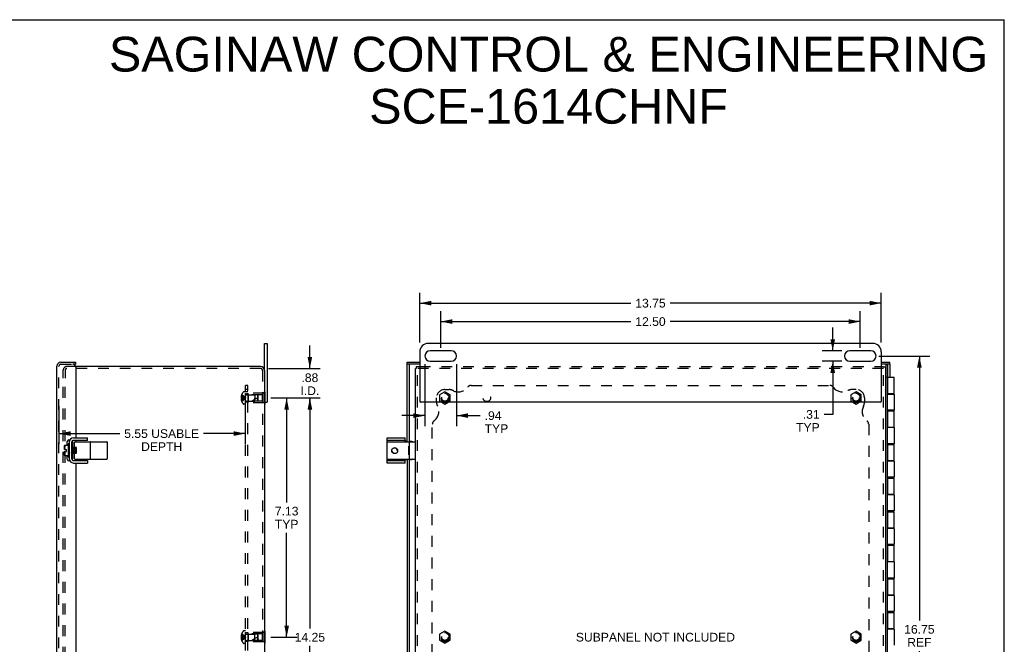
# Model space of a CAD drawing. Header units: inches. Extents: x 0 to 58.7, y 0 to 38.
# Tile 6 of 6: x 29.3 to 58.7, y 19.4 to 38. Entities that reach past the tile are written whole.
import ezdxf

# ---------------------------------------------------------------- set-up
doc = ezdxf.new("R2010")
doc.units = ezdxf.units.IN
doc.header["$LTSCALE"] = 3.22661
doc.header["$MEASUREMENT"] = 0
doc.linetypes.add('HIDDEN', pattern=[0.2, 0.1, -0.1])
doc.layers.get('0').update_dxf_attribs({"linetype": 'CONTINUOUS'})
for name, color, linetype in [('DEFAULT_2', 8, 'HIDDEN'), ('DIMENSIONS', 7, 'CONTINUOUS'), ('DOOR_ASSEMBLY', 7, 'CONTINUOUS'), ('SUBPANEL', 7, 'CONTINUOUS')]:
    doc.layers.add(name, color=color, linetype=linetype)
doc.styles.get("Standard").update_dxf_attribs({"font": 'arial.ttf'})
doc.dimstyles.new('DIMSTYLE_1', dxfattribs={"dimtxt": 0.258819, "dimasz": 0.345092, "dimexe": 0.09, "dimexo": 0.07, "dimgap": 0.0375, "dimtad": 0, "dimtih": 1, "dimtoh": 1, "dimzin": 4, "dimdsep": 46, "dimtxsty": 'Standard', "dimblk": '_FILLED', "dimblk1": '_FILLED', "dimblk2": '_FILLED', "dimcen": 0.09, "dimadec": 3, "dimazin": 1, "dimtfac": 1, "dimtdec": 3, "dimtofl": 0, "dimtmove": 0, "dimatfit": 3, "dimldrblk": '_FILLED', "dimfxl": 0, "dimtolj": 1, "dimtzin": 4, "dimarcsym": 0})

# ---------------------------------------------------------------- blocks, each defined once
blk = doc.blocks.new('_FILLED')
at = {"color": 0, "linetype": 'ByBlock'}
blk.add_solid([(0, 0), (-1, 0.2), (-1, -0.2)], dxfattribs=at)
blk = doc.blocks.new('*D3')
at = {"layer": 'DIMENSIONS', "color": 2, "linetype": 'Continuous'}
for p, q in [((30.503, 26.45), (30.503, 25.321)), ((36.053, 26.45), (36.053, 25.321)), ((30.503, 25.632), (32.319, 25.632)), ((36.053, 25.632), (34.805, 25.632))]:
    blk.add_line(p, q, dxfattribs=at)
at = {"layer": 'DIMENSIONS', "color": 2, "linetype": 'Continuous', "xscale": 0.3450920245, "yscale": 0.3450920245, "zscale": 0.3450920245, "rotation": 180}
blk.add_blockref('_FILLED', (30.503, 25.632), dxfattribs=at)
at = {"layer": 'DIMENSIONS', "color": 2, "linetype": 'Continuous', "xscale": 0.3450920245, "yscale": 0.3450920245, "zscale": 0.3450920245}
blk.add_blockref('_FILLED', (36.053, 25.632), dxfattribs=at)
at = {"layer": 'DIMENSIONS', "color": 2, "linetype": 'Continuous', "insert": (33.562, 25.761), "char_height": 0.25882, "width": 2.22738, "attachment_point": 2, "line_spacing_factor": 0.9}
blk.add_mtext('5.55 USABLE\\PDEPTH', dxfattribs=at)
blk = doc.blocks.new('*D5')
at = {"layer": 'DIMENSIONS', "color": 2, "linetype": 'Continuous'}
for p, q in [((41.875, 28.184), (41.875, 29.279)), ((54.375, 28.184), (54.375, 29.279)), ((41.875, 28.968), (47.544, 28.968)), ((54.375, 28.968), (48.707, 28.968))]:
    blk.add_line(p, q, dxfattribs=at)
at = {"layer": 'DIMENSIONS', "color": 2, "linetype": 'Continuous', "xscale": 0.3450920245, "yscale": 0.3450920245, "zscale": 0.3450920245, "rotation": 180}
blk.add_blockref('_FILLED', (41.875, 28.968), dxfattribs=at)
at = {"layer": 'DIMENSIONS', "color": 2, "linetype": 'Continuous', "xscale": 0.3450920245, "yscale": 0.3450920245, "zscale": 0.3450920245}
blk.add_blockref('_FILLED', (54.375, 28.968), dxfattribs=at)
at = {"layer": 'DIMENSIONS', "color": 2, "linetype": 'Continuous', "insert": (48.125, 29.098), "char_height": 0.2588, "width": 0.90442, "attachment_point": 2, "line_spacing_factor": 0.9}
blk.add_mtext('12.50', dxfattribs=at)
blk = doc.blocks.new('*D6')
at = {"layer": 'DIMENSIONS', "color": 2, "linetype": 'Continuous'}
for p, q in [((41.407, 27.7), (41.407, 25.856)), ((42.344, 27.7), (42.344, 25.856)), ((41.407, 26.167), (40.717, 26.167)), ((42.344, 26.167), (43.055, 26.167))]:
    blk.add_line(p, q, dxfattribs=at)
at = {"layer": 'DIMENSIONS', "color": 2, "linetype": 'Continuous', "xscale": 0.3450920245, "yscale": 0.3450920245, "zscale": 0.3450920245}
blk.add_blockref('_FILLED', (41.407, 26.167), dxfattribs=at)
at = {"layer": 'DIMENSIONS', "color": 2, "linetype": 'Continuous', "xscale": 0.3450920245, "yscale": 0.3450920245, "zscale": 0.3450920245, "rotation": 180}
blk.add_blockref('_FILLED', (42.344, 26.167), dxfattribs=at)
at = {"layer": 'DIMENSIONS', "color": 2, "linetype": 'Continuous', "insert": (43.185, 26.296), "char_height": 0.2588, "width": 0.70141, "attachment_point": 1, "line_spacing_factor": 0.9}
blk.add_mtext('.94\\PTYP', dxfattribs=at)
blk = doc.blocks.new('*D7')
at = {"layer": 'DIMENSIONS', "color": 2, "linetype": 'Continuous'}
for p, q in [((53.554, 28.098), (53.554, 28.788)), ((53.821, 28.098), (53.243, 28.098)), ((53.821, 27.786), (53.243, 27.786)), ((53.554, 27.786), (53.554, 26.203)), ((53.554, 26.203), (53.295, 26.203))]:
    blk.add_line(p, q, dxfattribs=at)
at = {"layer": 'DIMENSIONS', "color": 2, "linetype": 'Continuous', "xscale": 0.3450920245, "yscale": 0.3450920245, "zscale": 0.3450920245}
for p, rotation in [((53.554, 28.098), 270), ((53.554, 27.786), 90)]:
    blk.add_blockref('_FILLED', p, dxfattribs=dict(at, rotation=rotation))
at = {"layer": 'DIMENSIONS', "color": 2, "linetype": 'Continuous', "insert": (53.165, 26.332), "char_height": 0.2588, "width": 0.70141, "attachment_point": 3, "line_spacing_factor": 0.9}
blk.add_mtext('.31\\PTYP', dxfattribs=at)
blk = doc.blocks.new('*D8')
at = {"layer": 'DIMENSIONS', "color": 2, "linetype": 'Continuous'}
for p, q in [((41.25, 28.34), (41.25, 29.827)), ((55, 28.34), (55, 29.827)), ((41.25, 29.517), (47.544, 29.517)), ((55, 29.517), (48.707, 29.517))]:
    blk.add_line(p, q, dxfattribs=at)
at = {"layer": 'DIMENSIONS', "color": 2, "linetype": 'Continuous', "xscale": 0.3450920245, "yscale": 0.3450920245, "zscale": 0.3450920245, "rotation": 180}
blk.add_blockref('_FILLED', (41.25, 29.517), dxfattribs=at)
at = {"layer": 'DIMENSIONS', "color": 2, "linetype": 'Continuous', "xscale": 0.3450920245, "yscale": 0.3450920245, "zscale": 0.3450920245}
blk.add_blockref('_FILLED', (55, 29.517), dxfattribs=at)
at = {"layer": 'DIMENSIONS', "color": 2, "linetype": 'Continuous', "insert": (48.125, 29.646), "char_height": 0.2588, "width": 0.90442, "attachment_point": 2, "line_spacing_factor": 0.9}
blk.add_mtext('13.75', dxfattribs=at)
blk = doc.blocks.new('*D9')
at = {"layer": 'DIMENSIONS', "color": 2, "linetype": 'Continuous'}
for p, q in [((36.812, 26.692), (37.597, 26.692)), ((37.286, 26.692), (37.286, 23.58)), ((37.286, 19.567), (37.286, 22.674)), ((36.812, 19.567), (37.597, 19.567))]:
    blk.add_line(p, q, dxfattribs=at)
at = {"layer": 'DIMENSIONS', "color": 2, "linetype": 'Continuous', "xscale": 0.3450920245, "yscale": 0.3450920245, "zscale": 0.3450920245}
for p, rotation in [((37.286, 26.692), 90), ((37.286, 19.567), 270)]:
    blk.add_blockref('_FILLED', p, dxfattribs=dict(at, rotation=rotation))
at = {"layer": 'DIMENSIONS', "color": 2, "linetype": 'Continuous', "insert": (37.286, 23.451), "char_height": 0.2588, "width": 0.70333, "attachment_point": 2, "line_spacing_factor": 0.9}
blk.add_mtext('7.13\\PTYP', dxfattribs=at)
blk = doc.blocks.new('*D12')
at = {"layer": 'DIMENSIONS', "color": 2, "linetype": 'Continuous'}
for p, q in [((54.93, 27.942), (56.447, 27.942)), ((56.136, 27.942), (56.136, 20.061)), ((56.136, 11.192), (56.136, 19.155)), ((54.93, 11.192), (56.447, 11.192))]:
    blk.add_line(p, q, dxfattribs=at)
at = {"layer": 'DIMENSIONS', "color": 2, "linetype": 'Continuous', "xscale": 0.3450920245, "yscale": 0.3450920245, "zscale": 0.3450920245}
for p, rotation in [((56.136, 27.942), 90), ((56.136, 11.192), 270)]:
    blk.add_blockref('_FILLED', p, dxfattribs=dict(at, rotation=rotation))
at = {"layer": 'DIMENSIONS', "color": 2, "linetype": 'Continuous', "insert": (56.136, 19.931), "char_height": 0.2588, "width": 0.90442, "attachment_point": 2, "line_spacing_factor": 0.9}
blk.add_mtext('16.75\\PREF', dxfattribs=at)
blk = doc.blocks.new('*D13')
at = {"layer": 'DIMENSIONS', "color": 2, "linetype": 'Continuous'}
for p, q in [((36.812, 26.692), (38.289, 26.692)), ((37.978, 26.692), (37.978, 19.826)), ((37.978, 12.442), (37.978, 19.308)), ((36.812, 12.442), (38.289, 12.442))]:
    blk.add_line(p, q, dxfattribs=at)
at = {"layer": 'DIMENSIONS', "color": 2, "linetype": 'Continuous', "xscale": 0.3450920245, "yscale": 0.3450920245, "zscale": 0.3450920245}
for p, rotation in [((37.978, 26.692), 90), ((37.978, 12.442), 270)]:
    blk.add_blockref('_FILLED', p, dxfattribs=dict(at, rotation=rotation))
at = {"layer": 'DIMENSIONS', "color": 2, "linetype": 'Continuous', "insert": (37.978, 19.696), "char_height": 0.2588, "width": 0.90442, "attachment_point": 2, "line_spacing_factor": 0.9}
blk.add_mtext('14.25', dxfattribs=at)
blk = doc.blocks.new('*D16')
at = {"layer": 'DIMENSIONS', "color": 2, "linetype": 'Continuous'}
for p, q in [((37.978, 27.57), (37.978, 28.26)), ((36.75, 27.57), (38.289, 27.57)), ((36.875, 26.692), (38.289, 26.692)), ((37.978, 26.692), (37.978, 26.347)), ((37.978, 26.347), (37.978, 26.648)), ((37.978, 26.648), (37.978, 26.002))]:
    blk.add_line(p, q, dxfattribs=at)
at = {"layer": 'DIMENSIONS', "color": 2, "linetype": 'Continuous', "xscale": 0.3450920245, "yscale": 0.3450920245, "zscale": 0.3450920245}
for p, rotation in [((37.978, 27.57), 270), ((37.978, 26.692), 90)]:
    blk.add_blockref('_FILLED', p, dxfattribs=dict(at, rotation=rotation))
at = {"layer": 'DIMENSIONS', "color": 2, "linetype": 'Continuous', "insert": (37.978, 27.425), "char_height": 0.2588, "width": 0.56093, "attachment_point": 2, "line_spacing_factor": 0.9}
blk.add_mtext('.88\\PI.D.', dxfattribs=at)

msp = doc.modelspace()

# ---------------------------------------------------------------- linework, layer by layer
at = {"color": 7, "linetype": 'Continuous'}
for p, q in [((0, 37.96), (58.666, 37.96)), ((58.666, 0), (58.666, 37.96)), ((36.628, 27.51), (36.628, 28.317)), ((36.628, 28.317), (36.703, 28.317)), ((41.147, 27.63), (41.147, 27.57)), ((55.065, 27.63), (55.065, 27.608)), ((55.125, 27.608), (55.065, 27.608)), ((41.125, 27.57), (41.147, 27.57)), ((36.628, 26.567), (36.703, 26.567)), ((36.633, 26.512), (36.628, 26.512)), ((36.633, 26.567), (36.633, 26.512)), ((41.905, 26.567), (42, 26.512)), ((42, 26.512), (42.096, 26.567)), ((54.155, 26.567), (54.25, 26.512)), ((54.25, 26.512), (54.346, 26.567)), ((30.669, 25.162), (30.669, 25.274)), ((30.672, 25.286), (30.779, 25.286)), ((30.779, 25.318), (30.779, 24.942)), ((30.789, 25.328), (30.793, 25.328)), ((30.803, 25.401), (30.806, 25.401)), ((30.878, 25.37), (30.878, 24.89)), ((30.891, 25.401), (30.886, 25.401)), ((31.349, 25.43), (30.938, 25.43)), ((30.97, 25.221), (30.97, 25.38)), ((30.98, 25.39), (31.931, 25.39)), ((31.349, 25.43), (31.349, 25.505)), ((31.441, 24.88), (31.441, 25.38)), ((31.941, 25.38), (31.941, 24.88)), ((40.282, 24.755), (40.282, 25.505)), ((40.813, 25.43), (40.282, 25.43)), ((40.292, 25.39), (41.115, 25.39)), ((40.813, 25.39), (40.813, 25.505)), ((40.875, 25.401), (40.813, 25.401)), ((40.93, 25.002), (40.93, 25.258)), ((40.93, 25.258), (40.935, 25.258)), ((40.935, 25.401), (41.011, 25.401)), ((40.935, 25.38), (40.935, 24.88)), ((40.951, 25.401), (40.951, 25.39)), ((30.669, 25.162), (30.73, 25.162)), ((30.669, 24.985), (30.669, 25.098)), ((30.669, 25.098), (30.73, 25.098)), ((30.779, 24.973), (30.672, 24.973)), ((30.73, 25.098), (30.73, 25.162)), ((30.882, 25.223), (30.878, 25.22)), ((30.878, 25.048), (30.882, 25.051)), ((30.882, 25.224), (30.882, 25.223)), ((30.882, 25.223), (30.882, 25.224)), ((30.882, 25.052), (30.903, 25.036)), ((30.904, 25.207), (30.883, 25.223)), ((30.903, 25.036), (30.902, 25.037)), ((30.924, 25.223), (30.903, 25.208)), ((30.903, 25.036), (30.903, 25.036)), ((30.903, 25.036), (30.903, 25.036)), ((30.904, 25.036), (30.924, 25.051)), ((30.915, 25.118), (30.913, 25.141)), ((30.924, 25.223), (30.924, 25.224)), ((30.924, 25.224), (30.924, 25.224)), ((30.924, 25.052), (30.945, 25.036)), ((30.925, 25.223), (30.925, 25.221)), ((30.946, 25.207), (30.925, 25.223)), ((30.945, 25.036), (30.944, 25.037)), ((30.966, 25.223), (30.945, 25.208)), ((30.945, 25.036), (30.945, 25.036)), ((30.945, 25.036), (30.945, 25.036)), ((30.946, 25.036), (30.966, 25.051)), ((30.957, 25.116), (30.954, 25.147)), ((30.966, 25.224), (30.966, 25.223)), ((30.966, 25.223), (30.966, 25.224)), ((30.966, 25.052), (30.966, 25.051)), ((30.966, 25.051), (30.976, 25.044)), ((30.974, 25.217), (30.967, 25.223)), ((30.969, 25.212), (30.969, 25.216)), ((30.97, 24.88), (30.97, 25.045)), ((30.974, 25.045), (30.97, 25.045)), ((31.03, 25.214), (30.979, 25.214)), ((30.987, 25.208), (30.98, 25.214)), ((31.03, 25.045), (30.98, 25.045)), ((30.984, 25.045), (30.983, 25.048)), ((30.984, 25.045), (30.984, 25.048)), ((30.995, 25.214), (30.987, 25.208)), ((30.988, 25.207), (30.987, 25.208)), ((30.999, 25.115), (30.996, 25.145)), ((31, 25.045), (31.008, 25.051)), ((31.008, 25.052), (31.008, 25.051)), ((31.008, 25.051), (31.016, 25.045)), ((31.029, 25.208), (31.021, 25.214)), ((31.026, 25.045), (31.025, 25.048)), ((31.026, 25.045), (31.026, 25.048)), ((31.03, 25.208), (31.029, 25.208)), ((31.03, 25.207), (31.029, 25.208)), ((31.03, 25.045), (31.03, 25.214)), ((40.93, 25.002), (40.935, 25.002)), ((30.789, 24.932), (30.793, 24.932)), ((30.803, 24.858), (30.806, 24.858)), ((30.886, 24.858), (30.891, 24.858)), ((30.938, 24.83), (31.349, 24.83)), ((30.98, 24.87), (31.931, 24.87)), ((31.349, 24.83), (31.349, 24.755)), ((40.282, 24.83), (40.813, 24.83)), ((40.292, 24.87), (41.115, 24.87)), ((40.813, 24.755), (40.813, 24.87)), ((40.813, 24.858), (40.875, 24.858)), ((40.935, 24.858), (41.011, 24.858)), ((40.951, 24.87), (40.951, 24.858)), ((36.633, 19.747), (36.628, 19.747)), ((36.633, 19.657), (36.628, 19.657)), ((36.633, 19.747), (36.633, 19.387)), ((42, 19.747), (41.844, 19.657)), ((41.844, 19.657), (41.844, 19.477)), ((42.156, 19.657), (42, 19.747)), ((42.156, 19.477), (42.156, 19.657)), ((54.25, 19.747), (54.094, 19.657)), ((54.094, 19.657), (54.094, 19.477)), ((54.406, 19.657), (54.25, 19.747)), ((54.406, 19.477), (54.406, 19.657)), ((36.633, 19.477), (36.628, 19.477)), ((36.633, 19.387), (36.628, 19.387)), ((41.844, 19.477), (42, 19.387)), ((42, 19.387), (42.156, 19.477)), ((54.094, 19.477), (54.25, 19.387)), ((54.25, 19.387), (54.406, 19.477))]:
    msp.add_line(p, q, dxfattribs=at)
at = {"color": 3, "linetype": 'Continuous'}
for p, q in [((36.703, 28.317), (36.703, 26.567)), ((54.75, 28.317), (41.5, 28.317)), ((41.25, 28.067), (41.25, 26.587)), ((42.188, 28.098), (41.563, 28.098)), ((54.688, 28.098), (54.063, 28.098)), ((55, 28.067), (55, 26.587)), ((36.508, 27.63), (31, 27.63)), ((41.147, 27.63), (41.25, 27.63)), ((41.563, 27.786), (42.188, 27.786)), ((54.063, 27.786), (54.688, 27.786)), ((55, 27.63), (55.065, 27.63)), ((55.125, 27.608), (55.125, 11.565)), ((36.628, 27.51), (36.628, 11.625)), ((41.125, 11.565), (41.125, 27.57)), ((54.98, 26.567), (41.27, 26.567)), ((30.803, 25.401), (30.803, 24.858)), ((30.938, 25.505), (31.349, 25.505)), ((40.282, 25.505), (40.813, 25.505)), ((30.938, 24.755), (31.349, 24.755)), ((40.813, 24.755), (40.282, 24.755))]:
    msp.add_line(p, q, dxfattribs=at)
at = {"color": 7, "linetype": 'Continuous'}
for points in [[(30.689, 25.281), (30.686, 25.277), (30.684, 25.273), (30.682, 25.269), (30.68, 25.265), (30.678, 25.26), (30.677, 25.254), (30.675, 25.249), (30.674, 25.242), (30.673, 25.236), (30.673, 25.229), (30.672, 25.222), (30.672, 25.215), (30.672, 25.208), (30.672, 25.201), (30.672, 25.194), (30.673, 25.187), (30.673, 25.18), (30.674, 25.173), (30.675, 25.167), (30.677, 25.162)], [(30.689, 25.281), (30.689, 25.282), (30.69, 25.283), (30.69, 25.283), (30.69, 25.284), (30.69, 25.285), (30.69, 25.285), (30.69, 25.286), (30.69, 25.286), (30.689, 25.286), (30.689, 25.286)], [(30.897, 25.399), (30.894, 25.4), (30.891, 25.401)], [(30.907, 25.39), (30.906, 25.392), (30.904, 25.395), (30.9, 25.397), (30.897, 25.399)], [(30.98, 25.214), (30.979, 25.214), (30.978, 25.214), (30.977, 25.214), (30.977, 25.215), (30.976, 25.216), (30.975, 25.216), (30.975, 25.217), (30.974, 25.218), (30.974, 25.219), (30.973, 25.22), (30.973, 25.221), (30.972, 25.222), (30.972, 25.223), (30.971, 25.224), (30.971, 25.226), (30.971, 25.227), (30.97, 25.228), (30.97, 25.23), (30.97, 25.231), (30.97, 25.233), (30.97, 25.234), (30.97, 25.236)], [(41.003, 25.39), (41.001, 25.392), (40.996, 25.395), (40.99, 25.397), (40.985, 25.399), (40.979, 25.4), (40.973, 25.401)], [(30.677, 25.098), (30.676, 25.093), (30.675, 25.089), (30.674, 25.085), (30.674, 25.081), (30.673, 25.077), (30.673, 25.073), (30.672, 25.069), (30.672, 25.064), (30.672, 25.06), (30.672, 25.056), (30.672, 25.051), (30.672, 25.047), (30.672, 25.042), (30.672, 25.038), (30.672, 25.033), (30.673, 25.029), (30.673, 25.024), (30.674, 25.02), (30.674, 25.015), (30.675, 25.011), (30.676, 25.007), (30.677, 25.002), (30.679, 24.998), (30.68, 24.994), (30.682, 24.99), (30.684, 24.986), (30.686, 24.982), (30.689, 24.978)], [(30.689, 24.978), (30.689, 24.977), (30.69, 24.976), (30.69, 24.976), (30.69, 24.975), (30.69, 24.974), (30.69, 24.974), (30.69, 24.974), (30.69, 24.973), (30.689, 24.973), (30.689, 24.973)], [(30.882, 25.052), (30.881, 25.053), (30.88, 25.054), (30.88, 25.057), (30.879, 25.06), (30.878, 25.063), (30.878, 25.068), (30.878, 25.069)], [(30.883, 25.223), (30.883, 25.223), (30.882, 25.224)], [(30.883, 25.221), (30.883, 25.223), (30.882, 25.223)], [(30.891, 25.152), (30.891, 25.161), (30.89, 25.169), (30.889, 25.177), (30.889, 25.184), (30.888, 25.191), (30.887, 25.197), (30.887, 25.203), (30.886, 25.208), (30.886, 25.212), (30.885, 25.216), (30.884, 25.219), (30.884, 25.221), (30.883, 25.223), (30.883, 25.223)], [(30.891, 25.152), (30.89, 25.161), (30.89, 25.169), (30.889, 25.177), (30.888, 25.184), (30.888, 25.191), (30.887, 25.197), (30.887, 25.203), (30.886, 25.208), (30.885, 25.212), (30.885, 25.216), (30.884, 25.219), (30.883, 25.221)], [(30.894, 25.109), (30.893, 25.127), (30.892, 25.135), (30.891, 25.152)], [(30.894, 25.109), (30.893, 25.127), (30.892, 25.135), (30.891, 25.152)], [(30.899, 25.048), (30.899, 25.053), (30.898, 25.058), (30.898, 25.064), (30.897, 25.071), (30.896, 25.078), (30.896, 25.085), (30.895, 25.093), (30.895, 25.101), (30.894, 25.109)], [(30.9, 25.048), (30.899, 25.053), (30.899, 25.058), (30.898, 25.064), (30.897, 25.071), (30.897, 25.078), (30.896, 25.085), (30.895, 25.093), (30.895, 25.101), (30.894, 25.109)], [(30.903, 25.036), (30.902, 25.037), (30.901, 25.038), (30.901, 25.041), (30.9, 25.044), (30.899, 25.048)], [(30.902, 25.037), (30.902, 25.039), (30.901, 25.041), (30.9, 25.044), (30.9, 25.048)], [(30.904, 25.036), (30.903, 25.036), (30.903, 25.036)], [(30.913, 25.141), (30.912, 25.149), (30.911, 25.156), (30.911, 25.163), (30.91, 25.17), (30.909, 25.176), (30.909, 25.182), (30.908, 25.188), (30.907, 25.192), (30.907, 25.197), (30.906, 25.2), (30.905, 25.203), (30.905, 25.205), (30.904, 25.207), (30.904, 25.207)], [(30.924, 25.052), (30.923, 25.052), (30.923, 25.054), (30.922, 25.056), (30.921, 25.059), (30.921, 25.063), (30.92, 25.067), (30.919, 25.072), (30.919, 25.077), (30.918, 25.083), (30.917, 25.089), (30.917, 25.096), (30.916, 25.103), (30.915, 25.111), (30.915, 25.118)], [(30.925, 25.223), (30.925, 25.223), (30.924, 25.224)], [(30.924, 25.224), (30.924, 25.223), (30.925, 25.223)], [(30.933, 25.152), (30.933, 25.161), (30.932, 25.169), (30.931, 25.177), (30.931, 25.184), (30.93, 25.191), (30.929, 25.197), (30.929, 25.203), (30.928, 25.208), (30.928, 25.212), (30.927, 25.216), (30.926, 25.219), (30.926, 25.221), (30.925, 25.223), (30.925, 25.223)], [(30.925, 25.221), (30.926, 25.219), (30.927, 25.216), (30.927, 25.212), (30.928, 25.208), (30.929, 25.203), (30.929, 25.197), (30.93, 25.19), (30.93, 25.183), (30.931, 25.176), (30.932, 25.169), (30.932, 25.161), (30.933, 25.152)], [(30.933, 25.152), (30.934, 25.135), (30.936, 25.11)], [(30.936, 25.109), (30.935, 25.127), (30.934, 25.135), (30.933, 25.152)], [(30.936, 25.11), (30.937, 25.101), (30.937, 25.093), (30.938, 25.085), (30.938, 25.078), (30.939, 25.071), (30.94, 25.064), (30.94, 25.058), (30.941, 25.053), (30.941, 25.048)], [(30.942, 25.048), (30.941, 25.053), (30.941, 25.058), (30.94, 25.064), (30.939, 25.071), (30.939, 25.078), (30.938, 25.085), (30.937, 25.093), (30.937, 25.101), (30.936, 25.109)], [(30.941, 25.048), (30.942, 25.044), (30.943, 25.041), (30.943, 25.039), (30.944, 25.037), (30.944, 25.036), (30.945, 25.036)], [(30.944, 25.037), (30.944, 25.038), (30.943, 25.041), (30.942, 25.044), (30.942, 25.048)], [(30.946, 25.036), (30.946, 25.036), (30.945, 25.036)], [(30.954, 25.147), (30.953, 25.154), (30.953, 25.162), (30.952, 25.168), (30.952, 25.175), (30.951, 25.181), (30.95, 25.186), (30.95, 25.191), (30.949, 25.196), (30.948, 25.199), (30.948, 25.203), (30.947, 25.205), (30.946, 25.206), (30.946, 25.207)], [(30.966, 25.052), (30.965, 25.052), (30.965, 25.053), (30.964, 25.055), (30.963, 25.058), (30.963, 25.062), (30.962, 25.066), (30.961, 25.07), (30.961, 25.076), (30.96, 25.082), (30.959, 25.088), (30.959, 25.095), (30.958, 25.102), (30.957, 25.109), (30.957, 25.116)], [(30.967, 25.223), (30.967, 25.223), (30.966, 25.224)], [(30.967, 25.221), (30.967, 25.223), (30.966, 25.223)], [(30.975, 25.152), (30.975, 25.161), (30.974, 25.169), (30.973, 25.177), (30.973, 25.184), (30.972, 25.191), (30.971, 25.197), (30.971, 25.203), (30.97, 25.208), (30.97, 25.212), (30.969, 25.216), (30.968, 25.219), (30.968, 25.221), (30.967, 25.223), (30.967, 25.223)], [(30.969, 25.216), (30.968, 25.219), (30.967, 25.221)], [(30.975, 25.152), (30.974, 25.161), (30.974, 25.169), (30.973, 25.177), (30.972, 25.184), (30.972, 25.191), (30.971, 25.197), (30.971, 25.203), (30.97, 25.208), (30.969, 25.212)], [(30.97, 25.023), (30.97, 25.025), (30.97, 25.026), (30.97, 25.028), (30.97, 25.029), (30.97, 25.031), (30.971, 25.032), (30.971, 25.033), (30.971, 25.035), (30.972, 25.036), (30.972, 25.037), (30.973, 25.038), (30.973, 25.039), (30.974, 25.04), (30.974, 25.041), (30.975, 25.042), (30.975, 25.043), (30.976, 25.043), (30.977, 25.044), (30.977, 25.045), (30.978, 25.045), (30.979, 25.045), (30.98, 25.045)], [(30.978, 25.109), (30.977, 25.127), (30.976, 25.135), (30.975, 25.152)], [(30.978, 25.109), (30.977, 25.127), (30.976, 25.135), (30.975, 25.152)], [(30.983, 25.048), (30.983, 25.053), (30.982, 25.058), (30.982, 25.064), (30.981, 25.071), (30.98, 25.078), (30.98, 25.085), (30.979, 25.093), (30.979, 25.101), (30.978, 25.109)], [(30.984, 25.048), (30.983, 25.053), (30.983, 25.058), (30.982, 25.064), (30.981, 25.071), (30.981, 25.078), (30.98, 25.085), (30.979, 25.093), (30.979, 25.101), (30.978, 25.109)], [(30.996, 25.145), (30.996, 25.153), (30.995, 25.16), (30.994, 25.167), (30.994, 25.173), (30.993, 25.179), (30.992, 25.185), (30.992, 25.19), (30.991, 25.195), (30.99, 25.199), (30.99, 25.202), (30.989, 25.204), (30.988, 25.206), (30.988, 25.207), (30.988, 25.207)], [(31.008, 25.052), (31.007, 25.052), (31.007, 25.053), (31.006, 25.055), (31.006, 25.057), (31.005, 25.061), (31.004, 25.065), (31.004, 25.069), (31.003, 25.075), (31.002, 25.08), (31.002, 25.086), (31.001, 25.093), (31, 25.1), (31, 25.107), (30.999, 25.115)], [(31.017, 25.152), (31.016, 25.161), (31.016, 25.169), (31.015, 25.177), (31.014, 25.184), (31.014, 25.191), (31.013, 25.197), (31.013, 25.203), (31.012, 25.208), (31.011, 25.212), (31.011, 25.214)], [(31.017, 25.152), (31.017, 25.161), (31.016, 25.169), (31.015, 25.177), (31.015, 25.184), (31.014, 25.191), (31.013, 25.197), (31.013, 25.203), (31.012, 25.208), (31.012, 25.212), (31.011, 25.214)], [(31.02, 25.109), (31.019, 25.127), (31.018, 25.135), (31.017, 25.152)], [(31.02, 25.109), (31.019, 25.127), (31.018, 25.135), (31.017, 25.152)], [(31.025, 25.048), (31.025, 25.053), (31.024, 25.058), (31.024, 25.064), (31.023, 25.071), (31.022, 25.078), (31.022, 25.085), (31.021, 25.093), (31.021, 25.101), (31.02, 25.109)], [(31.026, 25.048), (31.025, 25.053), (31.025, 25.058), (31.024, 25.064), (31.023, 25.071), (31.023, 25.078), (31.022, 25.085), (31.021, 25.093), (31.021, 25.101), (31.02, 25.109)], [(40.542, 25.043), (40.534, 25.04), (40.525, 25.037), (40.516, 25.036), (40.507, 25.035), (40.498, 25.036), (40.489, 25.037), (40.48, 25.039), (40.472, 25.042), (40.464, 25.046), (40.456, 25.05), (40.449, 25.055), (40.443, 25.061), (40.437, 25.067), (40.431, 25.074), (40.427, 25.081), (40.423, 25.089), (40.42, 25.097), (40.418, 25.105), (40.416, 25.114), (40.416, 25.122), (40.416, 25.13), (40.417, 25.138), (40.419, 25.146), (40.421, 25.154), (40.425, 25.162), (40.429, 25.169), (40.434, 25.175), (40.439, 25.181), (40.445, 25.187), (40.451, 25.191), (40.458, 25.196), (40.465, 25.199)], [(40.416, 25.121), (40.417, 25.116), (40.419, 25.108), (40.422, 25.1), (40.425, 25.093), (40.429, 25.087), (40.434, 25.08), (40.44, 25.075), (40.445, 25.07), (40.452, 25.065), (40.458, 25.061), (40.465, 25.058), (40.472, 25.055), (40.48, 25.053), (40.487, 25.052), (40.495, 25.052)], [(40.468, 25.201), (40.475, 25.204), (40.483, 25.207), (40.49, 25.209), (40.498, 25.21), (40.506, 25.21), (40.514, 25.21), (40.522, 25.209), (40.53, 25.207), (40.538, 25.204), (40.546, 25.2), (40.553, 25.196), (40.559, 25.191), (40.565, 25.185), (40.571, 25.179), (40.576, 25.172), (40.58, 25.165), (40.584, 25.157), (40.587, 25.149), (40.589, 25.141), (40.59, 25.132), (40.59, 25.123), (40.59, 25.115), (40.589, 25.106), (40.587, 25.097), (40.584, 25.089), (40.58, 25.081), (40.575, 25.073), (40.57, 25.066), (40.564, 25.059), (40.557, 25.053), (40.55, 25.047), (40.542, 25.043)], [(40.495, 25.052), (40.502, 25.051), (40.51, 25.051), (40.517, 25.052), (40.525, 25.053), (40.528, 25.054)], [(30.891, 24.858), (30.894, 24.859), (30.897, 24.86)], [(30.897, 24.86), (30.9, 24.862), (30.904, 24.864), (30.906, 24.868), (30.907, 24.869)], [(40.973, 24.858), (40.979, 24.859), (40.985, 24.86), (40.99, 24.862), (40.996, 24.864), (41.001, 24.868), (41.003, 24.87)]]:
    msp.add_lwpolyline(points, dxfattribs=at)
at = {"color": 3, "linetype": 'Continuous'}
for points in [[(41.011, 25.401), (41.017, 25.4), (41.022, 25.399), (41.028, 25.397), (41.033, 25.395), (41.038, 25.392), (41.041, 25.39)], [(41.041, 24.87), (41.038, 24.868), (41.033, 24.864), (41.028, 24.862), (41.022, 24.86), (41.017, 24.859), (41.011, 24.858)]]:
    msp.add_lwpolyline(points, dxfattribs=at)
for centre, radius, start, end in [((41.5, 28.067), 0.25, 90, 180), ((54.75, 28.067), 0.25, 0, 90), ((41.563, 27.942), 0.156, 90, 270), ((42.188, 27.942), 0.156, 270, 90), ((54.063, 27.942), 0.156, 90, 270), ((54.688, 27.942), 0.156, 270, 90), ((36.508, 27.51), 0.12, 0, 90), ((41.27, 26.587), 0.02, 180, 270), ((54.98, 26.587), 0.02, 270, 360), ((30.938, 25.37), 0.135, 90, 180), ((30.938, 24.89), 0.135, 180, 270)]:
    msp.add_arc(centre, radius, start, end, dxfattribs=at)
at = {"color": 7, "linetype": 'Continuous'}
for centre, radius, start, end in [((30.719, 25.267), 0.0504, 157.6976, 171.9671), ((30.789, 25.318), 0.01, 90, 180.0001), ((30.793, 25.318), 0.01, 359.9999, 90), ((30.938, 25.37), 0.06, 90, 180), ((30.98, 25.38), 0.01, 90, 180), ((31.431, 25.38), 0.01, 0, 90), ((31.931, 25.38), 0.01, 0, 90), ((40.292, 25.38), 0.01, 90, 180), ((40.945, 25.38), 0.01, 90, 180), ((41.115, 25.38), 0.01, 0, 90), ((30.719, 24.992), 0.0504, 188.0329, 202.3024), ((30.789, 24.942), 0.01, 179.9999, 270), ((30.793, 24.942), 0.01, 270, 0.0001), ((40.5, 25.13), 0.078, 358.8848, 117.1429), ((30.938, 24.89), 0.06, 180, 270), ((30.98, 24.88), 0.01, 180, 270), ((31.431, 24.88), 0.01, 270, 360), ((31.931, 24.88), 0.01, 270, 360), ((40.292, 24.88), 0.01, 180, 270), ((40.945, 24.88), 0.01, 180, 270), ((41.115, 24.88), 0.01, 270, 360)]:
    msp.add_arc(centre, radius, start, end, dxfattribs=at)
at = {"layer": 'DEFAULT_2', "color": 8, "linetype": 'HIDDEN'}
for p, q in [((31, 27.63), (30.74, 27.63)), ((41.25, 27.63), (55, 27.63)), ((55.065, 11.565), (55.065, 27.608)), ((30.628, 27.28), (30.628, 27.518)), ((30.688, 27.518), (30.688, 27.28)), ((36.508, 27.57), (30.74, 27.57)), ((36.568, 27.51), (36.568, 11.625)), ((55.065, 27.57), (41.147, 27.57)), ((41.185, 11.565), (41.185, 27.57)), ((30.628, 11.855), (30.628, 27.28)), ((30.688, 11.855), (30.688, 27.28)), ((35.945, 26.727), (35.93, 26.727)), ((35.945, 26.761), (35.935, 26.761)), ((35.945, 26.708), (35.935, 26.708)), ((35.945, 26.791), (35.945, 26.792)), ((35.945, 26.791), (35.945, 26.79)), ((35.945, 26.79), (35.945, 26.708)), ((35.945, 26.707), (35.945, 26.708)), ((35.945, 26.708), (35.968, 26.705)), ((35.945, 26.705), (35.945, 26.707)), ((36.058, 26.879), (36.012, 26.879)), ((36.058, 26.506), (36.058, 26.879)), ((36.087, 26.786), (36.333, 26.786)), ((36.133, 26.832), (36.133, 26.552)), ((36.612, 26.832), (36.133, 26.832)), ((36.143, 26.787), (36.133, 26.797)), ((36.143, 26.787), (36.143, 26.597)), ((36.571, 26.787), (36.143, 26.787)), ((36.333, 26.786), (36.333, 26.692)), ((36.423, 26.777), (36.333, 26.786)), ((36.423, 26.607), (36.423, 26.777)), ((36.433, 26.766), (36.423, 26.777)), ((36.433, 26.618), (36.433, 26.766)), ((36.571, 26.597), (36.571, 26.787)), ((36.612, 26.872), (36.612, 26.512)), ((36.633, 26.872), (36.612, 26.872)), ((36.633, 26.782), (36.612, 26.782)), ((36.633, 26.872), (36.633, 26.567)), ((42, 26.872), (41.844, 26.782)), ((41.844, 26.782), (41.844, 26.602)), ((42.156, 26.782), (42, 26.872)), ((42.156, 26.602), (42.156, 26.782)), ((54.25, 26.872), (54.094, 26.782)), ((54.094, 26.782), (54.094, 26.602)), ((54.406, 26.782), (54.25, 26.872)), ((54.406, 26.602), (54.406, 26.782)), ((35.945, 26.657), (35.93, 26.657)), ((35.945, 26.677), (35.935, 26.677)), ((35.945, 26.624), (35.935, 26.624)), ((35.945, 26.677), (35.945, 26.679)), ((35.945, 26.677), (35.968, 26.679)), ((35.945, 26.677), (35.945, 26.594)), ((35.945, 26.677), (35.945, 26.677)), ((35.945, 26.594), (35.945, 26.593)), ((35.945, 26.593), (35.945, 26.593)), ((35.967, 26.679), (35.989, 26.681)), ((35.989, 26.681), (36.01, 26.683)), ((36.01, 26.683), (36.03, 26.686)), ((36.058, 26.506), (36.012, 26.506)), ((36.087, 26.598), (36.333, 26.598)), ((36.143, 26.597), (36.133, 26.587)), ((36.612, 26.552), (36.133, 26.552)), ((36.571, 26.597), (36.143, 26.597)), ((36.333, 26.598), (36.333, 26.692)), ((36.423, 26.607), (36.333, 26.598)), ((36.433, 26.618), (36.423, 26.607)), ((36.633, 26.602), (36.612, 26.602)), ((36.628, 26.512), (36.612, 26.512)), ((41.844, 26.602), (41.905, 26.567)), ((42.096, 26.567), (42.156, 26.602)), ((54.094, 26.602), (54.155, 26.567)), ((54.346, 26.567), (54.406, 26.602)), ((35.945, 19.666), (35.945, 19.667)), ((35.945, 19.666), (35.945, 19.665)), ((35.945, 19.665), (35.945, 19.583)), ((36.058, 19.754), (36.012, 19.754)), ((36.058, 19.381), (36.058, 19.754)), ((36.087, 19.661), (36.333, 19.661)), ((36.612, 19.707), (36.133, 19.707)), ((36.133, 19.707), (36.133, 19.427)), ((36.143, 19.662), (36.133, 19.672)), ((36.571, 19.662), (36.143, 19.662)), ((36.143, 19.662), (36.143, 19.472)), ((36.423, 19.652), (36.333, 19.661)), ((36.333, 19.473), (36.333, 19.661)), ((36.571, 19.472), (36.571, 19.662)), ((36.628, 19.747), (36.612, 19.747)), ((36.612, 19.747), (36.612, 19.387)), ((36.628, 19.657), (36.612, 19.657)), ((35.945, 19.602), (35.93, 19.602)), ((35.945, 19.532), (35.93, 19.532)), ((35.945, 19.636), (35.935, 19.636)), ((35.945, 19.583), (35.935, 19.583)), ((35.945, 19.552), (35.935, 19.552)), ((35.945, 19.499), (35.935, 19.499)), ((35.945, 19.582), (35.945, 19.583)), ((35.945, 19.583), (35.968, 19.58)), ((35.945, 19.567), (35.945, 19.564)), ((35.945, 19.552), (35.968, 19.554)), ((35.945, 19.552), (35.945, 19.552)), ((35.945, 19.552), (35.945, 19.469)), ((35.945, 19.469), (35.945, 19.468)), ((35.945, 19.468), (35.945, 19.468)), ((35.967, 19.554), (35.989, 19.556)), ((35.989, 19.556), (36.01, 19.558)), ((36.01, 19.558), (36.03, 19.561)), ((36.058, 19.381), (36.012, 19.381)), ((36.087, 19.473), (36.333, 19.473)), ((36.143, 19.472), (36.133, 19.462)), ((36.612, 19.427), (36.133, 19.427)), ((36.571, 19.472), (36.143, 19.472)), ((36.423, 19.482), (36.333, 19.473)), ((36.433, 19.641), (36.423, 19.652)), ((36.423, 19.482), (36.423, 19.652)), ((36.433, 19.493), (36.423, 19.482)), ((36.433, 19.493), (36.433, 19.641)), ((36.628, 19.477), (36.612, 19.477)), ((36.628, 19.387), (36.612, 19.387))]:
    msp.add_line(p, q, dxfattribs=at)
for points in [[(35.935, 26.761), (35.934, 26.756), (35.933, 26.752), (35.932, 26.748), (35.932, 26.744), (35.931, 26.739), (35.931, 26.735), (35.93, 26.731), (35.93, 26.727)], [(35.93, 26.727), (35.93, 26.725), (35.931, 26.722), (35.931, 26.72), (35.932, 26.718), (35.932, 26.715), (35.933, 26.713), (35.934, 26.71), (35.935, 26.708)], [(35.945, 26.791), (35.968, 26.778), (35.989, 26.763), (36.01, 26.747), (36.03, 26.73), (36.05, 26.711), (36.069, 26.692)], [(35.945, 26.761), (35.967, 26.751), (35.989, 26.741), (36.01, 26.73), (36.03, 26.718), (36.05, 26.705), (36.069, 26.692)], [(35.945, 26.727), (35.967, 26.722), (35.989, 26.717), (36.01, 26.711), (36.03, 26.705), (36.05, 26.699), (36.069, 26.692)], [(35.945, 26.707), (35.945, 26.705), (35.945, 26.702), (35.945, 26.7), (35.945, 26.697), (35.945, 26.695), (35.945, 26.692)], [(35.945, 26.697), (35.945, 26.7), (35.945, 26.702)], [(35.967, 26.705), (35.989, 26.703), (36.01, 26.701), (36.03, 26.698), (36.05, 26.695), (36.069, 26.692)], [(35.989, 26.703), (36.01, 26.701), (36.03, 26.698), (36.05, 26.695), (36.069, 26.692)], [(35.935, 26.677), (35.934, 26.674), (35.933, 26.671), (35.932, 26.669), (35.932, 26.667), (35.931, 26.664), (35.931, 26.662), (35.93, 26.659), (35.93, 26.657)], [(35.93, 26.657), (35.93, 26.653), (35.931, 26.649), (35.931, 26.645), (35.932, 26.64), (35.932, 26.636), (35.933, 26.632), (35.934, 26.628), (35.935, 26.624)], [(35.945, 26.624), (35.967, 26.633), (35.989, 26.643), (36.01, 26.654), (36.03, 26.666), (36.05, 26.679), (36.069, 26.692)], [(35.945, 26.593), (35.968, 26.606), (35.989, 26.621), (36.01, 26.637), (36.03, 26.654), (36.05, 26.673), (36.069, 26.692)], [(35.945, 26.692), (35.945, 26.689), (35.945, 26.687), (35.945, 26.684), (35.945, 26.682), (35.945, 26.679), (35.945, 26.677)], [(35.945, 26.657), (35.967, 26.662), (35.989, 26.667), (36.01, 26.673), (36.03, 26.679), (36.05, 26.685), (36.069, 26.692)], [(35.945, 26.682), (35.945, 26.684), (35.945, 26.687)], [(36.03, 26.686), (36.05, 26.689), (36.069, 26.692)], [(36.03, 26.686), (36.05, 26.689), (36.069, 26.692)], [(35.945, 19.666), (35.968, 19.653), (35.989, 19.638), (36.01, 19.622), (36.03, 19.605), (36.05, 19.586), (36.069, 19.567)], [(35.935, 19.636), (35.934, 19.631), (35.933, 19.627), (35.932, 19.623), (35.932, 19.619), (35.931, 19.614), (35.931, 19.61), (35.93, 19.606), (35.93, 19.602)], [(35.93, 19.602), (35.93, 19.6), (35.931, 19.597), (35.931, 19.595), (35.932, 19.593), (35.932, 19.59), (35.933, 19.588), (35.934, 19.585), (35.935, 19.583)], [(35.935, 19.552), (35.934, 19.549), (35.933, 19.546), (35.932, 19.544), (35.932, 19.542), (35.931, 19.539), (35.931, 19.537), (35.93, 19.534), (35.93, 19.532)], [(35.93, 19.532), (35.93, 19.528), (35.931, 19.524), (35.931, 19.52), (35.932, 19.515), (35.932, 19.511), (35.933, 19.507), (35.934, 19.503), (35.935, 19.499)], [(35.945, 19.636), (35.967, 19.626), (35.989, 19.616), (36.01, 19.605), (36.03, 19.593), (36.05, 19.58), (36.069, 19.567)], [(35.945, 19.602), (35.967, 19.597), (35.989, 19.592), (36.01, 19.586), (36.03, 19.58), (36.05, 19.574), (36.069, 19.567)], [(35.945, 19.582), (35.945, 19.58), (35.945, 19.577), (35.945, 19.575), (35.945, 19.572), (35.945, 19.57), (35.945, 19.567)], [(35.945, 19.532), (35.967, 19.537), (35.989, 19.542), (36.01, 19.548), (36.03, 19.554), (36.05, 19.56), (36.069, 19.567)], [(35.945, 19.499), (35.967, 19.508), (35.989, 19.518), (36.01, 19.529), (36.03, 19.541), (36.05, 19.554), (36.069, 19.567)], [(35.945, 19.468), (35.968, 19.481), (35.989, 19.496), (36.01, 19.512), (36.03, 19.529), (36.05, 19.548), (36.069, 19.567)], [(35.945, 19.552), (35.945, 19.554), (35.945, 19.557), (35.945, 19.559), (35.945, 19.562), (35.945, 19.564)], [(35.967, 19.58), (35.989, 19.578), (36.01, 19.576), (36.03, 19.573), (36.05, 19.57), (36.069, 19.567)], [(35.989, 19.578), (36.01, 19.576), (36.03, 19.573), (36.05, 19.57), (36.069, 19.567)], [(36.03, 19.561), (36.05, 19.564), (36.069, 19.567)], [(36.03, 19.561), (36.05, 19.564), (36.069, 19.567)]]:
    msp.add_lwpolyline(points, dxfattribs=at)
for centre, radius in [((42, 26.692), 0.14), ((42, 26.692), 0.105), ((42, 26.692), 0.095), ((54.25, 26.692), 0.14), ((54.25, 26.692), 0.105), ((54.25, 26.692), 0.095), ((42, 19.567), 0.14), ((42, 19.567), 0.105), ((42, 19.567), 0.095), ((54.25, 19.567), 0.14), ((54.25, 19.567), 0.105), ((54.25, 19.567), 0.095)]:
    msp.add_circle(centre, radius, dxfattribs=at)
for centre, radius, start, end in [((30.74, 27.518), 0.112, 90, 180), ((30.74, 27.518), 0.052, 90, 180), ((36.508, 27.51), 0.06, 0, 90), ((36.187, 26.692), 0.261, 157.9106, 164.8059), ((36.187, 26.692), 0.262, 136.4862, 157.6387), ((36.012, 26.859), 0.02, 90, 136.4862), ((36.087, 26.814), 0.0282, 180, 270), ((36.187, 26.692), 0.261, 195.1941, 202.0894), ((36.187, 26.692), 0.262, 202.3613, 223.5138), ((36.012, 26.526), 0.02, 223.5138, 270), ((36.087, 26.57), 0.0282, 90, 180), ((36.604, 26.147), 0.571, 107.3354, 127.8138), ((36.187, 19.567), 0.261, 157.9106, 164.8059), ((36.187, 19.567), 0.262, 136.4862, 157.6387), ((36.012, 19.734), 0.02, 90, 136.4862), ((36.087, 19.689), 0.0282, 180, 270), ((36.187, 19.567), 0.261, 195.1941, 202.0894), ((36.187, 19.567), 0.262, 202.3613, 223.5138), ((36.012, 19.401), 0.02, 223.5138, 270), ((36.087, 19.445), 0.0282, 90, 180), ((36.604, 19.022), 0.571, 107.3354, 127.8138)]:
    msp.add_arc(centre, radius, start, end, dxfattribs=at)
at = {"layer": 'DOOR_ASSEMBLY', "color": 3, "linetype": 'Continuous'}
for p, q in [((30.443, 11.492), (30.443, 27.643)), ((30.555, 27.755), (31.003, 27.755)), ((31.003, 27.605), (31.003, 25.505)), ((40.875, 27.755), (41.25, 27.755)), ((40.875, 25.39), (40.875, 27.695)), ((55, 27.755), (55.26, 27.755)), ((55.14, 27.687), (55.14, 27.317)), ((55.26, 27.695), (55.26, 27.317)), ((55.193, 26.825), (55.193, 27.312)), ((55.193, 27.312), (55.386, 27.312)), ((55.386, 26.825), (55.386, 27.312)), ((55.189, 26.809), (55.386, 26.809)), ((55.193, 26.825), (55.386, 26.825)), ((55.386, 26.809), (55.386, 26.329)), ((55.386, 26.329), (55.185, 26.329)), ((55.193, 26.305), (55.386, 26.305)), ((55.193, 25.825), (55.193, 26.305)), ((55.386, 25.825), (55.386, 26.305)), ((55.193, 25.825), (55.386, 25.825)), ((55.386, 25.809), (55.185, 25.809)), ((55.386, 25.809), (55.386, 25.329)), ((30.751, 25.286), (30.751, 25.392)), ((30.801, 25.442), (30.824, 25.442)), ((30.907, 25.392), (30.907, 25.211)), ((31.003, 25.43), (31.003, 25.39)), ((55.386, 25.329), (55.185, 25.329)), ((55.193, 25.305), (55.386, 25.305)), ((55.193, 24.825), (55.193, 25.305)), ((55.386, 24.825), (55.386, 25.305)), ((30.751, 24.867), (30.751, 24.973)), ((30.907, 25.038), (30.907, 24.867)), ((31.003, 25.048), (31.003, 25.045)), ((30.824, 24.817), (30.801, 24.817)), ((31.003, 24.87), (31.003, 24.83)), ((31.003, 24.755), (31.003, 14.38)), ((40.875, 24.87), (40.875, 14.265)), ((55.386, 24.809), (55.185, 24.809)), ((55.193, 24.825), (55.386, 24.825)), ((55.386, 24.809), (55.386, 24.329)), ((55.386, 24.329), (55.185, 24.329)), ((55.193, 24.305), (55.386, 24.305)), ((55.193, 23.825), (55.193, 24.305)), ((55.386, 23.825), (55.386, 24.305)), ((55.386, 23.809), (55.185, 23.809)), ((55.193, 23.825), (55.386, 23.825)), ((55.386, 23.809), (55.386, 23.329)), ((55.386, 23.329), (55.185, 23.329)), ((55.193, 23.305), (55.386, 23.305)), ((55.193, 22.825), (55.193, 23.305)), ((55.386, 22.825), (55.386, 23.305)), ((55.386, 22.809), (55.185, 22.809)), ((55.193, 22.825), (55.386, 22.825)), ((55.386, 22.809), (55.386, 22.329)), ((55.386, 22.329), (55.185, 22.329)), ((55.193, 22.305), (55.386, 22.305)), ((55.193, 21.825), (55.193, 22.305)), ((55.386, 21.825), (55.386, 22.305)), ((55.386, 21.809), (55.185, 21.809)), ((55.193, 21.825), (55.386, 21.825)), ((55.386, 21.809), (55.386, 21.329)), ((55.386, 21.329), (55.185, 21.329)), ((55.193, 21.305), (55.386, 21.305)), ((55.193, 20.825), (55.193, 21.305)), ((55.386, 20.825), (55.386, 21.305)), ((55.386, 20.809), (55.185, 20.809)), ((55.193, 20.825), (55.386, 20.825)), ((55.386, 20.809), (55.386, 20.329)), ((55.386, 20.329), (55.185, 20.329)), ((55.193, 20.305), (55.386, 20.305)), ((55.193, 19.825), (55.193, 20.305)), ((55.386, 19.825), (55.386, 20.305)), ((55.386, 19.809), (55.185, 19.809)), ((55.193, 19.825), (55.386, 19.825)), ((55.386, 19.809), (55.386, 19.329))]:
    msp.add_line(p, q, dxfattribs=at)
at = {"layer": 'DOOR_ASSEMBLY', "color": 8, "linetype": 'HIDDEN'}
for p, q in [((30.503, 11.492), (30.503, 27.643)), ((30.555, 27.695), (30.913, 27.695))]:
    msp.add_line(p, q, dxfattribs=at)
at = {"layer": 'DOOR_ASSEMBLY', "color": 7, "linetype": 'Continuous'}
for p, q in [((31.003, 27.695), (30.913, 27.695)), ((31.003, 27.695), (31.003, 27.755)), ((40.875, 27.695), (40.875, 27.755)), ((41.25, 27.695), (40.875, 27.695)), ((40.935, 27.695), (40.935, 25.39)), ((55.26, 27.695), (55, 27.695)), ((55.14, 27.687), (55.2, 27.687)), ((55.2, 27.317), (55.2, 27.695)), ((55.26, 27.695), (55.26, 27.755)), ((55.125, 27.317), (55.2, 27.317)), ((55.185, 11.817), (55.185, 27.317)), ((55.193, 27.312), (55.186, 27.312)), ((55.201, 27.312), (55.201, 27.317)), ((55.201, 27.317), (55.324, 27.317)), ((55.324, 27.312), (55.324, 27.317)), ((55.189, 26.945), (55.185, 26.945)), ((55.189, 26.689), (55.189, 26.945)), ((55.189, 26.825), (55.193, 26.825)), ((55.201, 26.809), (55.201, 26.825)), ((55.324, 26.809), (55.324, 26.825)), ((55.189, 26.689), (55.185, 26.689)), ((55.186, 26.305), (55.193, 26.305)), ((55.201, 26.305), (55.201, 26.329)), ((55.324, 26.305), (55.324, 26.329)), ((55.186, 25.825), (55.193, 25.825)), ((55.201, 25.809), (55.201, 25.825)), ((55.324, 25.809), (55.324, 25.825)), ((55.186, 25.305), (55.193, 25.305)), ((55.201, 25.305), (55.201, 25.329)), ((55.324, 25.305), (55.324, 25.329)), ((40.935, 24.87), (40.935, 14.265)), ((55.186, 24.825), (55.193, 24.825)), ((55.201, 24.809), (55.201, 24.825)), ((55.324, 24.809), (55.324, 24.825)), ((55.186, 24.305), (55.193, 24.305)), ((55.201, 24.305), (55.201, 24.329)), ((55.324, 24.305), (55.324, 24.329)), ((55.186, 23.825), (55.193, 23.825)), ((55.201, 23.809), (55.201, 23.825)), ((55.324, 23.809), (55.324, 23.825)), ((55.186, 23.305), (55.193, 23.305)), ((55.201, 23.305), (55.201, 23.329)), ((55.324, 23.305), (55.324, 23.329)), ((55.186, 22.825), (55.193, 22.825)), ((55.201, 22.809), (55.201, 22.825)), ((55.324, 22.809), (55.324, 22.825)), ((55.186, 22.305), (55.193, 22.305)), ((55.201, 22.305), (55.201, 22.329)), ((55.324, 22.305), (55.324, 22.329)), ((55.189, 22.112), (55.185, 22.112)), ((55.189, 21.856), (55.189, 22.112)), ((55.189, 21.856), (55.185, 21.856)), ((55.186, 21.825), (55.193, 21.825)), ((55.201, 21.809), (55.201, 21.825)), ((55.324, 21.809), (55.324, 21.825)), ((55.186, 21.305), (55.193, 21.305)), ((55.201, 21.305), (55.201, 21.329)), ((55.324, 21.305), (55.324, 21.329)), ((55.186, 20.825), (55.193, 20.825)), ((55.201, 20.809), (55.201, 20.825)), ((55.324, 20.809), (55.324, 20.825)), ((55.186, 20.305), (55.193, 20.305)), ((55.201, 20.305), (55.201, 20.329)), ((55.324, 20.305), (55.324, 20.329)), ((55.186, 19.825), (55.193, 19.825)), ((55.201, 19.809), (55.201, 19.825)), ((55.324, 19.809), (55.324, 19.825))]:
    msp.add_line(p, q, dxfattribs=at)
at = {"layer": 'DOOR_ASSEMBLY', "color": 3, "linetype": 'Continuous'}
for centre, radius, start, end in [((30.555, 27.643), 0.112, 90, 180), ((30.913, 27.605), 0.09, 0, 90), ((30.801, 25.392), 0.05, 90, 180), ((30.857, 25.392), 0.05, 0, 29.7283), ((30.801, 24.867), 0.05, 180, 270), ((30.857, 24.867), 0.05, 330.2717, 360)]:
    msp.add_arc(centre, radius, start, end, dxfattribs=at)
at = {"layer": 'DOOR_ASSEMBLY', "color": 8, "linetype": 'HIDDEN'}
msp.add_arc((30.555, 27.643), 0.052, 90, 180, dxfattribs=at)
at = {"layer": 'SUBPANEL', "color": 8, "linetype": 'HIDDEN'}
for p, q in [((36.058, 12.067), (36.058, 27.067)), ((36.133, 27.067), (36.058, 27.067)), ((36.133, 12.067), (36.133, 27.067)), ((42.783, 27.067), (53.468, 27.067)), ((36.133, 26.942), (36.058, 26.942)), ((36.133, 26.873), (36.058, 26.873)), ((36.133, 26.817), (36.058, 26.817)), ((36.133, 26.801), (36.058, 26.801)), ((42, 26.942), (42.125, 26.942)), ((54.25, 26.942), (54.125, 26.942)), ((36.133, 26.583), (36.058, 26.583)), ((36.133, 26.567), (36.058, 26.567)), ((41.75, 26.567), (41.75, 26.692)), ((54.5, 26.692), (54.5, 26.567)), ((41.625, 13.225), (41.625, 25.909)), ((54.625, 25.909), (54.625, 13.225)), ((36.133, 19.692), (36.058, 19.692)), ((36.133, 19.442), (36.058, 19.442))]:
    msp.add_line(p, q, dxfattribs=at)
for centre, radius in [((42, 26.692), 0.125), ((43.25, 26.692), 0.109), ((54.25, 26.692), 0.125), ((42, 19.567), 0.125), ((54.25, 19.567), 0.125)]:
    msp.add_circle(centre, radius, dxfattribs=at)
for centre, radius, start, end in [((42.403, 27.217), 0.344, 242.1089, 324.1013), ((42.783, 26.942), 0.125, 90, 144.1013), ((53.468, 26.942), 0.125, 35.8987, 90), ((53.848, 27.217), 0.344, 215.8987, 297.8911), ((42, 26.692), 0.25, 90, 180), ((42.125, 26.692), 0.25, 62.1089, 90), ((54.125, 26.692), 0.25, 90, 117.8911), ((54.25, 26.692), 0.25, 0, 90), ((41.475, 26.289), 0.344, 305.8987, 27.8911), ((42, 26.567), 0.25, 180, 207.8911), ((54.775, 26.289), 0.344, 152.1089, 234.1013), ((54.25, 26.567), 0.25, 332.1089, 360), ((41.75, 25.909), 0.125, 125.8987, 180), ((54.5, 25.909), 0.125, 0, 54.1013)]:
    msp.add_arc(centre, radius, start, end, dxfattribs=at)

# ---------------------------------------------------------------- texts
at = {"layer": 'DIMENSIONS', "color": 2, "linetype": 'Continuous', "attachment_point": 2, "line_spacing_factor": 0.9}
for s, insert, char_height, width in [('SAGINAW CONTROL & ENGINEERING\\PSCE-1614CHNF', (45.088, 37.451), 1.03528, 26.14746), ('SUBPANEL NOT INCLUDED', (48.272, 19.697), 0.25882, 4.73283)]:
    msp.add_mtext(s, dxfattribs=dict(at, insert=insert, char_height=char_height, width=width))

# ---------------------------------------------------------------- dimensions: what is measured, and where the dimension line sits
at = {"layer": 'DIMENSIONS', "color": 2, "linetype": 'Continuous'}
for base, p1, p2, angle, picture, middle in [((41.25, 29.517), (55, 28.27), (41.25, 28.27), 180, '*D8', (48.137, 29.515)), ((41.875, 28.968), (54.375, 28.114), (41.875, 28.114), 180, '*D5', (48.136, 28.967)), ((37.978, 12.442), (36.742, 26.692), (36.742, 12.442), 270, '*D13', (37.99, 19.566))]:
    dim = msp.add_linear_dim(base=base, p1=p1, p2=p2, angle=angle, dimstyle='DIMSTYLE_1', dxfattribs=at)
    dim.commit()
    dim.dimension.update_dxf_attribs({"geometry": picture, "text_midpoint": middle, "dimtype": 160})
for base, p1, p2, angle, text, picture, middle in [((53.554, 27.786), (53.173, 28.098), (53.173, 27.786), 270, '<>\\PTYP', '*D7', (52.815, 26.009)), ((37.978, 26.692), (36.68, 27.57), (36.805, 26.692), 270, '<>\\PI.D.', '*D16', (37.978, 27.101)), ((56.136, 11.192), (54.86, 27.942), (54.86, 11.192), 270, '<>\\PREF', '*D12', (56.136, 19.608)), ((37.286487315, 26.692007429), (36.74246468, 19.567007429), (36.74246468, 26.692007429), 90, '<>\\PTYP', '*D9', (37.286487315, 23.127346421))]:
    dim = msp.add_linear_dim(base=base, p1=p1, p2=p2, angle=angle, text=text, dimstyle='DIMSTYLE_1', dxfattribs=at)
    dim.commit()
    dim.dimension.update_dxf_attribs({"geometry": picture, "text_midpoint": middle, "dimtype": 160})
for base, p1, p2, text, picture, middle in [((42.344, 26.167), (41.407, 27.77), (42.344, 27.77), '<>\\PTYP', '*D6', (43.536, 25.973)), ((36.053, 25.632), (30.503, 26.52), (36.053, 26.52), '<> USABLE\\PDEPTH', '*D3', (33.562, 25.437))]:
    dim = msp.add_linear_dim(base=base, p1=p1, p2=p2, text=text, dimstyle='DIMSTYLE_1', dxfattribs=at)
    dim.commit()
    dim.dimension.update_dxf_attribs({"geometry": picture, "text_midpoint": middle, "dimtype": 160})

doc.saveas('drawing.dxf')
